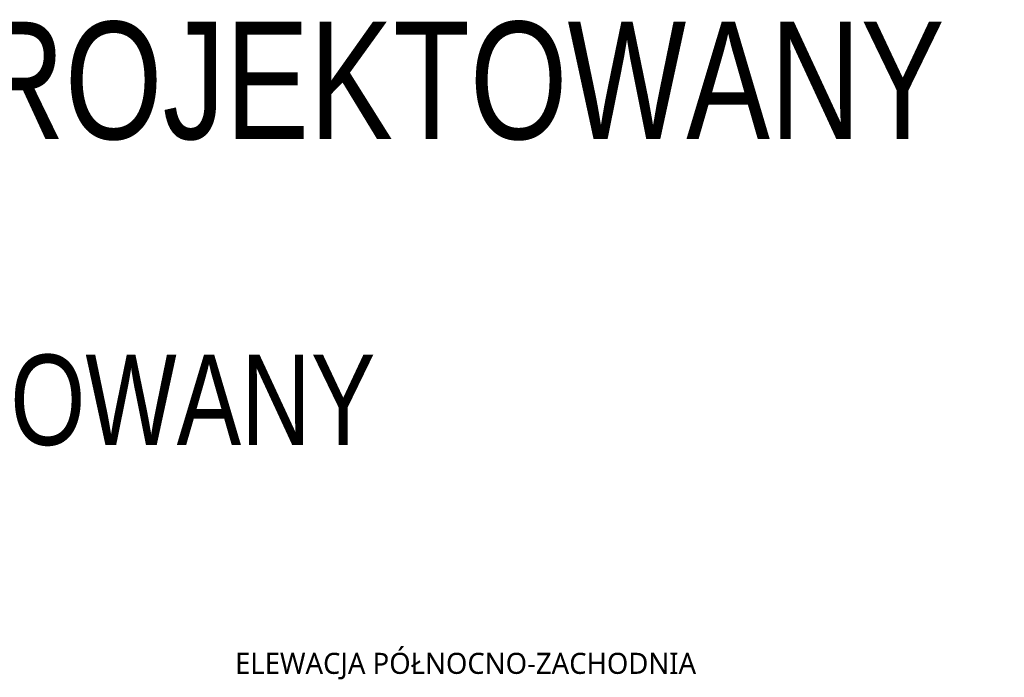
# Model space of a CAD drawing. Header units: millimetres. Extents: x 284606 to 569416, y -192995 to -95103.
# Tile 168 of 178: x 310766 to 312401, y -97535 to -96442. Entities that reach past the tile are written whole.
import ezdxf

# ---------------------------------------------------------------- set-up
doc = ezdxf.new("R2010")
doc.units = ezdxf.units.MM
doc.linetypes.add('HIDDEN', pattern=[9.525, 6.35, -3.175])
doc.layers.add('!STR_Obrysy pomieszczeń', color=215, linetype='Continuous', lineweight=9, plot=False)
doc.layers.add('!STR_Przerywana 0.09', color=8, linetype='HIDDEN', lineweight=9)
doc.styles.add('1_50', font='txt', dxfattribs={"width": 0.8})
doc.styles.add('{18b73a54-fa43-428c-adcb-c1c7bbdf2c84}', font='Simplex.shx')

msp = doc.modelspace()

# ---------------------------------------------------------------- texts
at = {"layer": '!STR_Obrysy pomieszczeń', "ltscale": 0.3, "attachment_point": 1, "style": '1_50'}
for width, heights, insert, char_height in [(6685.002, [2002.6], (309937.1, -96445.8), 195), (2231.725, [120.4], (309538, -96998.8), 150)]:
    msp.add_mtext_dynamic_manual_height_columns('STAN PROJEKTOWANY', width=width, gutter_width=453.6, heights=heights, dxfattribs=dict(at, insert=insert, char_height=char_height))
at = {"layer": '!STR_Przerywana 0.09', "ltscale": 0.3, "insert": (311123.8, -97494), "char_height": 35, "attachment_point": 1, "style": '{18b73a54-fa43-428c-adcb-c1c7bbdf2c84}'}
msp.add_mtext_dynamic_manual_height_columns('{\\fSegoe UI Variable Display Light|b0|i0|c238|p2;ELEWACJA PÓŁNOCNO-ZACHODNIA}', width=1029.733, gutter_width=453.6, heights=[0], dxfattribs=at)

doc.saveas('drawing.dxf')
